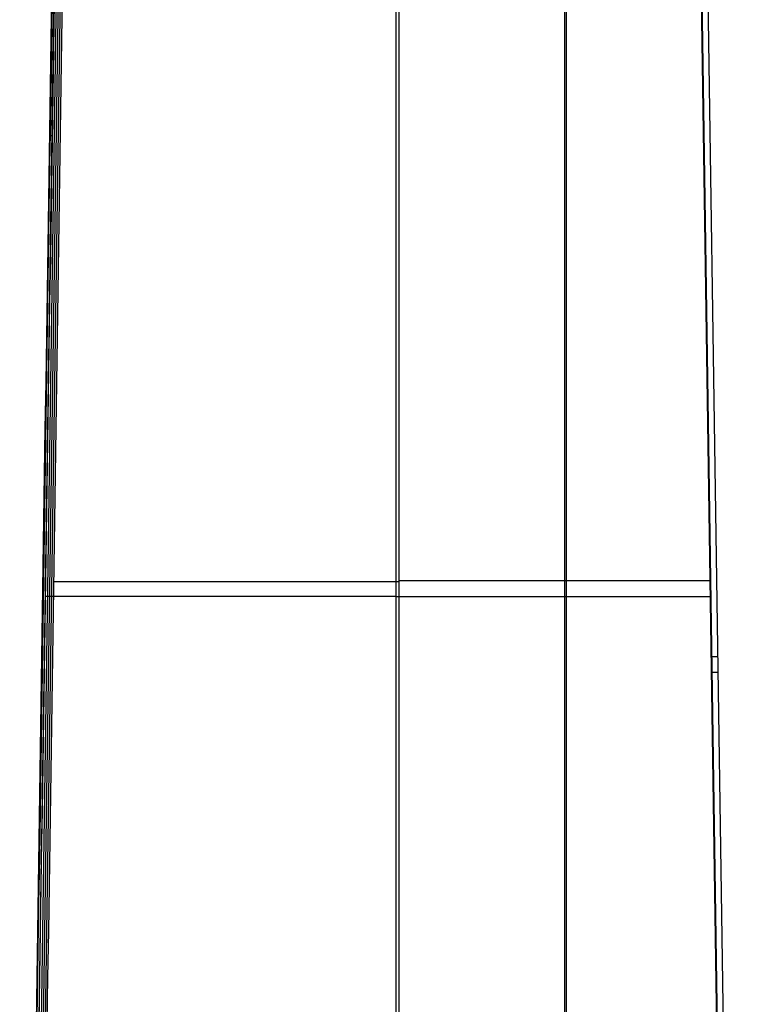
# Model space of a CAD drawing. Extents: x -19 to 1160, y -2382 to -1354.
# Tile 55 of 69: x 514 to 629, y -1667 to -1510. Entities that reach past the tile are written whole.
import ezdxf

# ---------------------------------------------------------------- set-up
doc = ezdxf.new("R2010")
doc.units = 0
doc.layers.add('1', color=7, linetype='CONTINUOUS')

msp = doc.modelspace()

# ---------------------------------------------------------------- linework, layer by layer
at = {"layer": '1', "color": 7}
for p, q in [((574.2494168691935, -1849.471334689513, 64.1913752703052), (574.2494168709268, -1354.97654208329, 64.1913752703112)), ((574.7204404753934, -1844.471334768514, 55.2037094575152), (574.720448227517, -1354.978099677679, 55.20356167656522)), ((601.1158580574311, -1849.471334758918, 65.59938579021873), (601.1158580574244, -1355.833835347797, 65.59938579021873)), ((601.3664554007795, -1844.471334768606, 56.60016792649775), (601.3664554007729, -1355.853077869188, 56.60016792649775)), ((627.9822995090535, -1849.471334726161, 67.00739128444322), (620.9749662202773, -1379.119585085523, 66.6401534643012)), ((628.0346207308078, -1849.470554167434, 67.00876632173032), (621.0272882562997, -1379.118804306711, 66.64152758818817)), ((628.0124780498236, -1844.471334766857, 57.9966268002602), (621.079635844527, -1379.119585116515, 57.6332919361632)), ((629.0345214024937, -1849.456438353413, 66.00876662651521), (622.0262814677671, -1379.10469575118, 65.64152784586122)), ((629.0345214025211, -1849.456438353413, 66.00876662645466), (622.0271888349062, -1379.10468223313, 65.64152788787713)), ((628.9600310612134, -1844.456438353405, 58.9952563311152), (622.0271889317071, -1379.104688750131, 58.63192145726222)), ((624.3662261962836, -1599.724717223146, 57.80553483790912), (574.7204404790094, -1599.724717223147, 55.20370945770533)), ((574.249416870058, -1602.223938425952, 64.19137527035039), (624.2987902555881, -1602.223938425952, 66.81435178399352)), ((517.0438638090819, -1667.123147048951, 41.71861365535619), (517.0438638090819, -1667.123147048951, 32.50300400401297))]:
    msp.add_line(p, q, dxfattribs=at)
at = {"layer": '1', "color": 7, "extrusion": (0.01489519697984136, 0.9998072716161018, 0.01278877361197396)}
msp.add_lwpolyline([(-541.8211222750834, 53.77742961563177), (-541.8218638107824, 53.75059202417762), (-541.8234077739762, 53.72372965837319), (-541.82573916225, 53.69686534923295), (-541.8288429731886, 53.67002192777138), (-541.832704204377, 53.64322222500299), (-541.8373078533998, 53.61648907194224), (-541.8426389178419, 53.58984529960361), (-541.8486823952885, 53.56331373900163), (-541.8554232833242, 53.53691722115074), (-541.8628465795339, 53.51067857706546), (-541.8709372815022, 53.48462063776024), (-541.8796803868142, 53.45876623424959), (-541.889060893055, 53.433138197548), (-541.899063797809, 53.40775935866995), (-541.9096740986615, 53.38265254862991), (-541.9208767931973, 53.35784059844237), (-541.9326568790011, 53.33334633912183), (-541.9449993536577, 53.30919260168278), (-541.9578892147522, 53.28540221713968), (-541.9713114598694, 53.26199801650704), (-541.9852510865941, 53.23900283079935), (-541.9996930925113, 53.21643949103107), (-542.0146224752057, 53.19433082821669), (-542.0300242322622, 53.17269967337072), (-542.0458833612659, 53.15156885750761), (-542.0621848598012, 53.13096121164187), (-542.0789137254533, 53.11089956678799), (-542.0960549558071, 53.09140675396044), (-542.1135935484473, 53.07250560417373), (-542.1315145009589, 53.0542189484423), (-542.1498028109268, 53.03656961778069), (-542.1684434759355, 53.01958044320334), (-542.1890081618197, 53.00194506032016), (-542.2099294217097, 52.98509731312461), (-542.2311681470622, 52.96902375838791), (-542.2526852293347, 52.95371095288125), (-542.2744415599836, 52.93914545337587), (-542.296398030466, 52.92531381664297), (-542.3185155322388, 52.91220259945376), (-542.3407549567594, 52.89979835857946), (-542.3630771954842, 52.8880876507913), (-542.3854431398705, 52.87705703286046), (-542.4078136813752, 52.86669306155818), (-542.4301497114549, 52.85698229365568), (-542.452412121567, 52.84791128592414), (-542.4745618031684, 52.83946659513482), (-542.4965596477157, 52.8316347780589), (-542.5183665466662, 52.82440239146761), (-542.5399521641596, 52.8177556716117), (-542.5613212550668, 52.81167957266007), (-542.5824873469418, 52.80615872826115), (-542.6034639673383, 52.80117777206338), (-542.6242646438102, 52.79672133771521), (-542.6449029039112, 52.79277405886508), (-542.6653922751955, 52.78932056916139), (-542.6857462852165, 52.78634550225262), (-542.7059784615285, 52.7838334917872), (-542.726102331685, 52.78176917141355), (-542.7461314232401, 52.78013717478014), (-542.7660792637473, 52.77892213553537), (-542.7859593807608, 52.77810868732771), (-542.8057853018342, 52.77768146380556), (-542.8255705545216, 52.77762509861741), (-542.8453286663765, 52.77792422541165), (-542.8825176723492, 52.77943483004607), (-542.9011240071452, 52.78067778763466), (-542.9197541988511, 52.78226460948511), (-542.9384202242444, 52.78420936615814), (-542.9571340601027, 52.78652612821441), (-542.9759076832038, 52.78922896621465), (-542.9947530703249, 52.79233195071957), (-543.0136821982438, 52.79584915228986), (-543.0327070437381, 52.79979464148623), (-543.0518395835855, 52.80418248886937), (-543.0710917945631, 52.80902676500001), (-543.090475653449, 52.8143415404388), (-543.1100031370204, 52.8201408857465), (-543.1296862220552, 52.82643887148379), (-543.1495368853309, 52.83324956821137), (-543.1695502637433, 52.84058212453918), (-543.189714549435, 52.84844835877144), (-543.2100012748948, 52.85685569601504), (-543.2303819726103, 52.86581156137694), (-543.2508281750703, 52.87532337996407), (-543.271311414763, 52.88539857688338), (-543.2918032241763, 52.89604457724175), (-543.3122751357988, 52.90726880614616), (-543.3326986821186, 52.91907868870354), (-543.3530453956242, 52.9314816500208), (-543.3732868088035, 52.94448511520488), (-543.393394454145, 52.95809650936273), (-543.4133398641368, 52.97232325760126), (-543.4330945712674, 52.98717278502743), (-543.4526301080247, 53.00265251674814), (-543.4719180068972, 53.01876987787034)], dxfattribs=at)
at = {"layer": '1', "color": 7, "extrusion": (0.01489510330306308, 0.9998014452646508, 0.01323653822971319)}
msp.add_lwpolyline([(-541.8209268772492, 54.47404677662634), (-541.8216436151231, 54.44672599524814), (-541.8232039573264, 54.41937965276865), (-541.825591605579, 54.39203165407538), (-541.8287902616, 54.36470590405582), (-541.8327836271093, 54.33742630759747), (-541.8375554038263, 54.31021676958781), (-541.8430892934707, 54.28310119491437), (-541.8493689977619, 54.25610348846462), (-541.8563782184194, 54.22924755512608), (-541.8641006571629, 54.20255729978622), (-541.8725200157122, 54.17605662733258), (-541.8816199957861, 54.14976944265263), (-541.8913842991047, 54.12371965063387), (-541.9017966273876, 54.0979311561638), (-541.9128406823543, 54.07242786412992), (-541.9245001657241, 54.04723367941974), (-541.9367587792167, 54.02237250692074), (-541.9496002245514, 53.99786825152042), (-541.9630082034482, 53.97374481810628), (-541.9769664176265, 53.95002611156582), (-541.9914585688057, 53.92673603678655), (-542.0064683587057, 53.90389849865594), (-542.0219794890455, 53.88153740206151), (-542.037975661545, 53.85967665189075), (-542.0544405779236, 53.83834015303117), (-542.0713579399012, 53.81755181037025), (-542.0887114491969, 53.7973355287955), (-542.1064848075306, 53.77771521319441), (-542.1246617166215, 53.7587147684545), (-542.1432258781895, 53.74035809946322), (-542.1621609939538, 53.72266911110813), (-542.1814507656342, 53.70567170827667), (-542.2023131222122, 53.68838948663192), (-542.2235185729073, 53.67190086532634), (-542.2450282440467, 53.65619173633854), (-542.2668032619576, 53.64124799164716), (-542.2888047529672, 53.62705552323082), (-542.3109938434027, 53.61360022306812), (-542.3333316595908, 53.6008679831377), (-542.3557793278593, 53.58884469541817), (-542.3782979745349, 53.57751625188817), (-542.400848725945, 53.5668685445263), (-542.4233927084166, 53.55688746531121), (-542.4458910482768, 53.54755890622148), (-542.4683048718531, 53.53886875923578), (-542.4905953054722, 53.53080291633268), (-542.5127234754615, 53.52334726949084), (-542.5346505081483, 53.51648771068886), (-542.556346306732, 53.51020996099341), (-542.5778158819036, 53.50449905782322), (-542.5990730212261, 53.49933986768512), (-542.6201315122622, 53.49471725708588), (-542.6410051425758, 53.49061609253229), (-542.6617076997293, 53.48702124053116), (-542.6822529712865, 53.48391756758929), (-542.7026547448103, 53.48128994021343), (-542.7229268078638, 53.4791232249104), (-542.7430829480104, 53.47740228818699), (-542.7631369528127, 53.47611199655), (-542.7831026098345, 53.47523721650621), (-542.8029937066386, 53.47476281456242), (-542.8228240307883, 53.47467365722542), (-542.8426073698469, 53.47495461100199), (-542.8623575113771, 53.47559054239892), (-542.8995153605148, 53.47773494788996), (-542.9180978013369, 53.47929493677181), (-542.9366982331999, 53.48119914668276), (-542.9553283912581, 53.48346185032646), (-542.9740000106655, 53.48609732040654), (-542.9927248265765, 53.48911982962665), (-543.011514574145, 53.49254365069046), (-543.0303809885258, 53.4963830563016), (-543.0493358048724, 53.50065231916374), (-543.0683907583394, 53.50536571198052), (-543.0875575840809, 53.51053750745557), (-543.106848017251, 53.51618197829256), (-543.126273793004, 53.52231339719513), (-543.145846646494, 53.52894603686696), (-543.1655783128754, 53.53609417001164), (-543.1854606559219, 53.54376562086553), (-543.2054847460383, 53.55197307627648), (-543.2256220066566, 53.56072347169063), (-543.2458438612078, 53.57002374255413), (-543.2661217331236, 53.57988082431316), (-543.286427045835, 53.59030165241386), (-543.3067312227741, 53.60129316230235), (-543.3270056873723, 53.61286228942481), (-543.3472218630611, 53.62501596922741), (-543.3673511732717, 53.63776113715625), (-543.3873650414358, 53.65110472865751), (-543.407234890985, 53.66505367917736), (-543.4269321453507, 53.67961492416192), (-543.4464282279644, 53.69479539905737), (-543.4656945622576, 53.71060203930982), (-543.4847025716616, 53.72704178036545)], dxfattribs=at)
at = {"layer": '1', "color": 7, "extrusion": (0.9998889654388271, -0.01490157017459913, -6.057458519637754e-08)}
msp.add_arc((906.7722280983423, -213890.1228540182, 541.8306859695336), 213947.2299237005, 90.6100554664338, 90.73603994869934, dxfattribs=at)
at = {"layer": '1', "color": 7, "extrusion": (-0.9998890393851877, 0.01489660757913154, 2.573456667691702e-09)}
msp.add_arc((-660.1486636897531, -170023.2056406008, -541.821005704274), 170071.5232024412, 89.15876554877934, 89.31564296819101, dxfattribs=at)
at = {"layer": '1', "color": 7, "extrusion": (-0.999889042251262, 0.0148964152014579, 2.244255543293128e-11)}
msp.add_arc((-905.3212688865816, -213890.0785139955, -541.9364554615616), 213947.6209319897, 89.26434766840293, 89.39033219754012, dxfattribs=at)
at = {"layer": '1', "color": 7, "extrusion": (0.9998860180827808, -0.01506058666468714, 0.001062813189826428)}
msp.add_arc((901.9566078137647, -211430.3213605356, 542.5114250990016), 211487.7501076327, 90.61582460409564, 90.74327469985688, dxfattribs=at)
at = {"layer": '1', "color": 7, "extrusion": (0.9998302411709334, -0.01487266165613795, 0.01087624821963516)}
msp.add_arc((686.6268841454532, -170214.8865450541, 542.4672318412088), 170256.8737981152, 90.69252282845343, 90.8492301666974, dxfattribs=at)
at = {"layer": '1', "color": 7, "extrusion": (0.9998461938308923, -0.01481089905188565, 0.00939286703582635)}
msp.add_arc((682.8334689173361, -170923.9311142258, 542.6795059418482), 170966.417792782, 90.68838776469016, 90.84444433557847, dxfattribs=at)
at = {"layer": '1', "color": 7, "extrusion": (0.9998663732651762, -0.01476998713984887, 0.007005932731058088)}
msp.add_arc((676.762801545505, -171396.1236544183, 542.874442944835), 171439.7406530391, 90.684465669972, 90.84009095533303, dxfattribs=at)
at = {"layer": '1', "color": 7, "extrusion": (0.9998830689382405, -0.01474419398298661, 0.004056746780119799)}
msp.add_arc((669.2763722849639, -171694.3825111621, 543.0497899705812), 171739.534841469, 90.68077837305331, 90.83613145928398, dxfattribs=at)
at = {"layer": '1', "color": 7, "extrusion": (0.9998911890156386, -0.01472017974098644, -0.0009625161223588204)}
msp.add_arc((660.8570354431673, -171952.1142947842, 543.1717927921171), 172000.0500328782, 90.67694823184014, 90.83206533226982, dxfattribs=at)
at = {"layer": '1', "color": 7, "extrusion": (0.01489545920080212, 0.9998248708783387, 0.01132929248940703)}
msp.add_arc((-542.8759596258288, 60.52995333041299, -1520.376404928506), 1.055722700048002, 1.612767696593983, 51.26463752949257, dxfattribs=at)
at = {"layer": '1', "color": 7, "extrusion": (0, 1, 0)}
msp.add_arc((-579.4306765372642, -34.67294867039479, -1599.876057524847), 89.99999999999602, 48.42747200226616, 87.00000000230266, dxfattribs=at)
at = {"layer": '1', "color": 7, "extrusion": (0, -1, 0)}
msp.add_arc((579.4306765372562, -34.67294867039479, 1602.220120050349), 98.99999999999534, 92.9999999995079, 128.06307055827, dxfattribs=at)
at = {"layer": '1', "color": 7, "extrusion": (0.01489641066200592, -0.9998887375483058, 0.0007806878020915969)}
msp.add_arc((600.4144541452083, 57.54813902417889, 1620.964757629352), 0.9999999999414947, 272.9996689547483, 359.9999999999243, dxfattribs=at)
at = {"layer": '1', "color": 7, "extrusion": (-0.01489641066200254, 0.9998887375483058, -0.0007806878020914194)}
msp.add_arc((-600.4144541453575, 64.55774331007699, -1623.470486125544), 1.000000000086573, 87.00047421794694, 180.0000012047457, dxfattribs=at)

doc.saveas('drawing.dxf')
